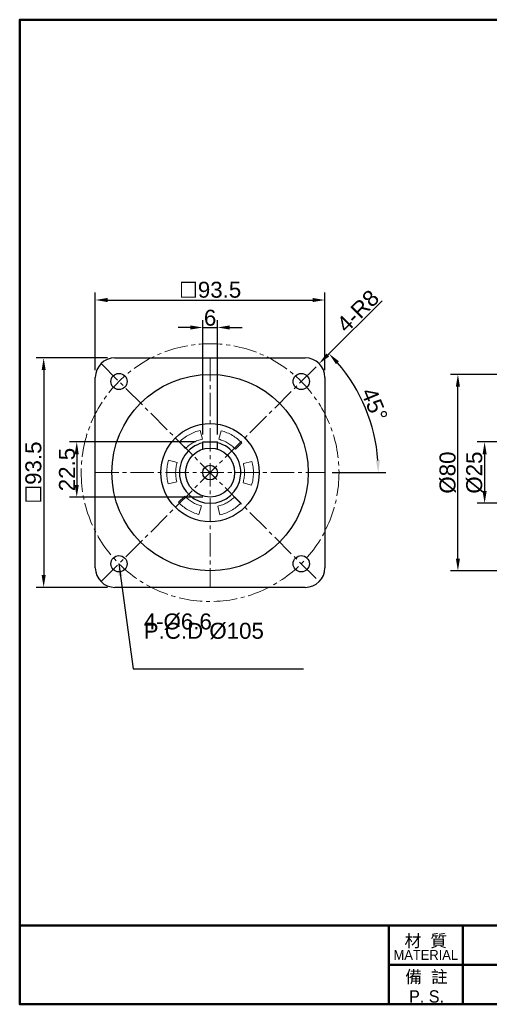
# Model space of a CAD drawing. Header units: millimetres. Extents: x 3106 to 3678, y 771 to 1172.
# Tile 1 of 5: x 3106 to 3297, y 771 to 1172. Entities that reach past the tile are written whole.
import ezdxf

# ---------------------------------------------------------------- set-up
doc = ezdxf.new("R2010")
doc.units = ezdxf.units.MM
doc.linetypes.add('CENTER2', pattern=[28.575, 19.05, -3.175, 3.175, -3.175])
for name, color, linetype, lineweight in [('中心線', 6, 'CENTER2', 5), ('圖框', 7, 'Continuous', 50), ('標註', 4, 'Continuous', 13)]:
    doc.layers.add(name, color=color, linetype=linetype, lineweight=lineweight)
doc.layers.add('產品', color=7, linetype='Continuous')
doc.styles.get("Standard").update_dxf_attribs({"font": 'arial.ttf'})
doc.styles.add('預設-ISO', font='arial.ttf')
doc.dimstyles.new('yuetai', dxfattribs={"dimtxt": 6.5, "dimasz": 5, "dimexe": 3, "dimexo": 3, "dimtad": 1, "dimdsep": 46, "dimtxsty": 'Standard', "dimcen": 0, "dimadec": 0, "dimazin": 0, "dimtfac": 1, "dimtmove": 0, "dimatfit": 3, "dimfxl": 1, "dimarcsym": 0})

# ---------------------------------------------------------------- blocks, each defined once
blk = doc.blocks.new('標題欄框 下標註')
at = {"layer": '圖框'}
for p, q in [((2.28, 73.91), (2.28, 89.91)), ((77.28, 89.91), (77.28, 73.91)), ((92.28, 89.91), (92.28, 73.91)), ((77.28, 81.91), (142.28, 81.91))]:
    blk.add_line(p, q, dxfattribs=at)
for points in [[(2.28, 89.91), (287.28, 89.91), (287.28, 273.91), (2.28, 273.91)], [(287.28, 89.91), (2.28, 89.91), (2.28, 73.91), (287.28, 73.91)]]:
    blk.add_lwpolyline(points, close=True, dxfattribs=at)
at = {"layer": '圖框', "color": 7, "attachment_point": 5, "style": '預設-ISO'}
for s, insert, char_height, width, line_spacing_factor in [('\\f新細明體|b0|i0;\\H2.5000;材  質\\P\\f新細明體|b0|i0;\\H2.0000;MATERIAL', (84.75, 85.5), 3.5, 14.9029, 0.74878), ('\\f新細明體|b0|i0;\\H2.5000;備  註\\PP. S.', (84.9, 77.49), 2.5, 15.0412, 0.958537)]:
    blk.add_mtext(s, dxfattribs=dict(at, insert=insert, char_height=char_height, width=width, line_spacing_factor=line_spacing_factor))
blk = doc.blocks.new('*D15')
at = {"layer": 'Defpoints', "color": 0, "transparency": 16777216}
for p in [(3347.92, 1000.12), (3295.44, 975.12), (3347.92, 975.12)]:
    blk.add_point(p, dxfattribs=at)
at = {"layer": '標註', "color": 0, "lineweight": -2, "transparency": 16777216}
for p, q in [((3344.92, 1000.12), (3292.44, 1000.12)), ((3295.44, 995.12), (3295.44, 980.12)), ((3344.92, 975.12), (3292.44, 975.12))]:
    blk.add_line(p, q, dxfattribs=at)
at = {"layer": '標註', "color": 0, "transparency": 16777216}
for points in [[(3294.61, 995.12), (3296.28, 995.12), (3295.44, 1000.12)], [(3294.61, 980.12), (3296.28, 980.12), (3295.44, 975.12)]]:
    blk.add_solid(points, dxfattribs=at)
at = {"layer": '標註', "color": 0, "transparency": 16777216, "insert": (3291.32, 987.62), "char_height": 6.5, "attachment_point": 5, "rotation": 90}
blk.add_mtext('Ø25', dxfattribs=at)
blk = doc.blocks.new('*D17')
at = {"layer": 'Defpoints', "color": 0, "transparency": 16777216}
for p in [(3284.56, 1027.62), (3348.92, 1027.62), (3348.92, 947.62)]:
    blk.add_point(p, dxfattribs=at)
at = {"layer": '標註', "color": 0, "lineweight": -2, "transparency": 16777216}
for p, q in [((3345.92, 1027.62), (3281.56, 1027.62)), ((3284.56, 952.62), (3284.56, 1022.62)), ((3345.92, 947.62), (3281.56, 947.62))]:
    blk.add_line(p, q, dxfattribs=at)
at = {"layer": '標註', "color": 0, "transparency": 16777216}
for points in [[(3283.73, 1022.62), (3285.4, 1022.62), (3284.56, 1027.62)], [(3283.73, 952.62), (3285.4, 952.62), (3284.56, 947.62)]]:
    blk.add_solid(points, dxfattribs=at)
at = {"layer": '標註', "color": 0, "transparency": 16777216, "insert": (3280.44, 987.62), "char_height": 6.5, "attachment_point": 5, "rotation": 90}
blk.add_mtext('Ø80', dxfattribs=at)
blk = doc.blocks.new('*D29')
at = {"layer": 'Defpoints', "color": 0, "transparency": 16777216}
for p in [(3186.64, 1046.74), (3180.64, 1000.12), (3186.64, 1000.12)]:
    blk.add_point(p, dxfattribs=at)
at = {"layer": '標註', "color": 0, "lineweight": -2, "transparency": 16777216}
for p, q in [((3180.64, 1003.12), (3180.64, 1049.74)), ((3186.64, 1003.12), (3186.64, 1049.74)), ((3175.64, 1046.74), (3170.64, 1046.74)), ((3180.64, 1046.74), (3186.64, 1046.74)), ((3191.64, 1046.74), (3196.64, 1046.74))]:
    blk.add_line(p, q, dxfattribs=at)
at = {"layer": '標註', "color": 0, "transparency": 16777216}
for points in [[(3175.64, 1047.57), (3175.64, 1045.9), (3180.64, 1046.74)], [(3191.64, 1047.57), (3191.64, 1045.9), (3186.64, 1046.74)]]:
    blk.add_solid(points, dxfattribs=at)
at = {"layer": '標註', "color": 0, "transparency": 16777216, "insert": (3183.64, 1050.68), "char_height": 6.5, "attachment_point": 5}
blk.add_mtext('6', dxfattribs=at)
blk = doc.blocks.new('*D33')
at = {"layer": 'Defpoints', "color": 0, "transparency": 16777216}
for p in [(3180.64, 1000.12), (3129.32, 977.62), (3183.64, 977.62)]:
    blk.add_point(p, dxfattribs=at)
at = {"layer": '標註', "color": 0, "lineweight": -2, "transparency": 16777216}
for p, q in [((3177.64, 1000.12), (3126.32, 1000.12)), ((3129.32, 995.12), (3129.32, 982.62)), ((3180.64, 977.62), (3126.32, 977.62))]:
    blk.add_line(p, q, dxfattribs=at)
at = {"layer": '標註', "color": 0, "transparency": 16777216}
for points in [[(3128.48, 995.12), (3130.15, 995.12), (3129.32, 1000.12)], [(3128.48, 982.62), (3130.15, 982.62), (3129.32, 977.62)]]:
    blk.add_solid(points, dxfattribs=at)
at = {"layer": '標註', "color": 0, "transparency": 16777216, "insert": (3125.37, 988.87), "char_height": 6.5, "attachment_point": 5, "rotation": 90}
blk.add_mtext('22.5', dxfattribs=at)
blk = doc.blocks.new('*D34')
at = {"layer": 'Defpoints', "color": 0, "transparency": 16777216}
for p in [(3228.04, 1032.02), (3249.82, 1005.35), (3136.89, 987.62), (3230.39, 987.62), (3139.23, 943.21)]:
    blk.add_point(p, dxfattribs=at)
at = {"layer": '標註', "color": 0, "lineweight": -2, "transparency": 16777216}
for p, q in [((3230.17, 1034.14), (3234.2, 1038.18)), ((3233.39, 987.62), (3255.15, 987.62))]:
    blk.add_line(p, q, dxfattribs=at)
blk.add_arc((3183.64, 987.62), 68.51, 4.1823, 40.8177, dxfattribs=at)
at = {"layer": '標註', "color": 0, "transparency": 16777216}
for points in [[(3234.88, 1031.83), (3236.1, 1032.97), (3232.08, 1036.06)], [(3252.8, 992.64), (3251.14, 992.58), (3252.15, 987.62)]]:
    blk.add_solid(points, dxfattribs=at)
at = {"layer": '標註', "color": 0, "transparency": 16777216, "insert": (3250.57, 1015.34), "char_height": 6.5, "attachment_point": 5, "rotation": 292.5}
blk.add_mtext('45°', dxfattribs=at)
blk = doc.blocks.new('*D35')
at = {"layer": 'Defpoints', "color": 0, "transparency": 16777216}
for p in [(3228.04, 1032.02), (3222.39, 1026.37)]:
    blk.add_point(p, dxfattribs=at)
at = {"layer": '標註', "color": 0, "lineweight": -2, "transparency": 16777216}
blk.add_line((3253.67, 1057.65), (3231.58, 1035.56), dxfattribs=at)
at = {"layer": '標註', "color": 0, "transparency": 16777216}
blk.add_solid([(3230.99, 1036.15), (3232.17, 1034.97), (3228.04, 1032.02)], dxfattribs=at)
at = {"layer": '標註', "color": 0, "transparency": 16777216, "insert": (3234.54, 1048.79), "char_height": 6.5, "attachment_point": 1, "rotation": 45}
blk.add_mtext('4-R8', dxfattribs=at)
blk = doc.blocks.new('*D36')
at = {"layer": 'Defpoints', "color": 0, "transparency": 16777216}
for p in [(3230.39, 1057.93), (3136.89, 1026.37), (3230.39, 1026.37)]:
    blk.add_point(p, dxfattribs=at)
at = {"layer": '標註', "color": 0, "lineweight": -2, "transparency": 16777216}
for p, q in [((3136.89, 1029.37), (3136.89, 1060.93)), ((3230.39, 1029.37), (3230.39, 1060.93)), ((3141.89, 1057.93), (3225.39, 1057.93))]:
    blk.add_line(p, q, dxfattribs=at)
at = {"layer": '標註', "color": 0, "transparency": 16777216}
for points in [[(3141.89, 1058.76), (3141.89, 1057.09), (3136.89, 1057.93)], [(3225.39, 1058.76), (3225.39, 1057.09), (3230.39, 1057.93)]]:
    blk.add_solid(points, dxfattribs=at)
at = {"layer": '標註', "color": 0, "transparency": 16777216, "insert": (3183.64, 1062.08), "char_height": 6.5, "attachment_point": 5}
blk.add_mtext('☐93.5', dxfattribs=at)
blk = doc.blocks.new('*D37')
at = {"layer": 'Defpoints', "color": 0, "transparency": 16777216}
for p in [(3144.89, 1034.37), (3115.85, 940.87), (3144.89, 940.87)]:
    blk.add_point(p, dxfattribs=at)
at = {"layer": '標註', "color": 0, "lineweight": -2, "transparency": 16777216}
for p, q in [((3141.89, 1034.37), (3112.85, 1034.37)), ((3115.85, 1029.37), (3115.85, 945.87)), ((3141.89, 940.87), (3112.85, 940.87))]:
    blk.add_line(p, q, dxfattribs=at)
at = {"layer": '標註', "color": 0, "transparency": 16777216}
for points in [[(3115.02, 1029.37), (3116.68, 1029.37), (3115.85, 1034.37)], [(3115.02, 945.87), (3116.68, 945.87), (3115.85, 940.87)]]:
    blk.add_solid(points, dxfattribs=at)
at = {"layer": '標註', "color": 0, "transparency": 16777216, "insert": (3111.69, 987.62), "char_height": 6.5, "attachment_point": 5, "rotation": 90}
blk.add_mtext('☐93.5', dxfattribs=at)

msp = doc.modelspace()

# ---------------------------------------------------------------- linework, layer by layer
at = {"layer": '中心線', "ltscale": 0.5}
for p, q in [((3139.23, 943.208), (3228.044, 1032.022)), ((3139.23, 1032.022), (3228.044, 943.208)), ((3183.637, 1034.365), (3183.637, 940.865)), ((3136.887, 987.615), (3230.387, 987.615))]:
    msp.add_line(p, q, dxfattribs=at)
msp.add_circle((3183.637, 987.615), 52.5, dxfattribs=at)
at = {"layer": '產品'}
for p, q in [((3144.887, 1034.365), (3222.387, 1034.365)), ((3136.887, 948.865), (3136.887, 1026.365)), ((3230.387, 1026.365), (3230.387, 948.865)), ((3180.637, 1000.115), (3186.637, 1000.115)), ((3180.637, 997.155), (3180.637, 1000.115)), ((3186.637, 997.155), (3186.637, 1000.115)), ((3222.387, 940.865), (3144.887, 940.865))]:
    msp.add_line(p, q, dxfattribs=at)
at = {"layer": '產品', "lineweight": 5}
for p, q in [((3179.631, 1004.819), (3180.513, 1001.304)), ((3187.195, 1001.198), (3188.189, 1004.683)), ((3173.653, 997.488), (3171.132, 1000.091)), ((3196.533, 999.687), (3193.93, 997.165)), ((3166.735, 992.747), (3170.22, 991.754)), ((3197.179, 991.325), (3200.694, 992.207)), ((3170.095, 983.905), (3166.58, 983.023)), ((3200.54, 982.483), (3197.054, 983.476)), ((3170.741, 975.543), (3173.345, 978.065)), ((3193.621, 977.743), (3196.143, 975.14)), ((3180.079, 974.032), (3179.086, 970.547)), ((3187.644, 970.411), (3186.762, 973.926))]:
    msp.add_line(p, q, dxfattribs=at)
at = {"layer": '產品'}
for centre, radius in [((3146.514, 1024.738), 3.3), ((3183.637, 987.615), 40), ((3220.76, 1024.738), 3.3), ((3183.637, 987.615), 20), ((3183.637, 987.615), 10), ((3183.637, 987.615), 3), ((3146.514, 950.492), 3.3), ((3220.76, 950.492), 3.3)]:
    msp.add_circle(centre, radius, dxfattribs=at)
for centre, radius, start, end in [((3144.887, 1026.365), 8, 90, 180), ((3222.387, 1026.365), 8, 0, 90), ((3183.637, 987.615), 12.5, 103.88607, 76.11393), ((3144.887, 948.865), 8, 180, 270), ((3222.387, 948.865), 8, 270, 360)]:
    msp.add_arc(centre, radius, start, end, dxfattribs=at)
at = {"layer": '產品', "lineweight": 5}
for points, knots in [([(3171.132, 1000.091), (3171.735, 1000.649), (3172.941, 1001.766), (3175.025, 1003.094), (3177.253, 1004.166), (3178.838, 1004.601), (3179.631, 1004.819)], [0, 0, 0, 0, 0.2499579, 0.4999992, 0.749958, 1, 1, 1, 1]), ([(3188.189, 1004.683), (3188.974, 1004.44), (3190.544, 1003.954), (3192.736, 1002.813), (3194.778, 1001.42), (3195.948, 1000.265), (3196.533, 999.687)], [0, 0, 0, 0, 0.2499579, 0.4999992, 0.7499579, 1, 1, 1, 1]), ([(3180.513, 1001.304), (3179.872, 1001.131), (3178.591, 1000.784), (3176.792, 999.92), (3175.109, 998.847), (3174.139, 997.941), (3173.653, 997.488)], [0, 0, 0, 0, 0.2499479, 0.4999989, 0.7499479, 1, 1, 1, 1]), ([(3193.93, 997.165), (3193.459, 997.633), (3192.518, 998.57), (3190.871, 999.696), (3189.1, 1000.617), (3187.83, 1001.004), (3187.195, 1001.198)], [0, 0, 0, 0, 0.2499479, 0.4999989, 0.749948, 1, 1, 1, 1]), ([(3166.58, 983.023), (3166.398, 983.824), (3166.034, 985.427), (3165.926, 987.896), (3166.112, 990.361), (3166.527, 991.952), (3166.735, 992.747)], [0, 0, 0, 0, 0.2499579, 0.4999991, 0.7499579, 1, 1, 1, 1]), ([(3170.22, 991.754), (3170.05, 991.112), (3169.71, 989.829), (3169.558, 987.839), (3169.646, 985.845), (3169.946, 984.552), (3170.095, 983.905)], [0, 0, 0, 0, 0.2499479, 0.4999989, 0.7499479, 1, 1, 1, 1]), ([(3197.054, 983.476), (3197.224, 984.118), (3197.565, 985.401), (3197.716, 987.391), (3197.628, 989.385), (3197.329, 990.678), (3197.179, 991.325)], [0, 0, 0, 0, 0.2499479, 0.4999989, 0.7499479, 1, 1, 1, 1]), ([(3200.694, 992.207), (3200.876, 991.406), (3201.241, 989.803), (3201.348, 987.334), (3201.163, 984.869), (3200.747, 983.278), (3200.54, 982.483)], [0, 0, 0, 0, 0.2499579, 0.4999991, 0.7499579, 1, 1, 1, 1]), ([(3179.086, 970.547), (3178.301, 970.79), (3176.73, 971.276), (3174.538, 972.418), (3172.496, 973.811), (3171.326, 974.966), (3170.741, 975.543)], [0, 0, 0, 0, 0.2499579, 0.4999992, 0.7499579, 1, 1, 1, 1]), ([(3173.345, 978.065), (3173.815, 977.597), (3174.756, 976.661), (3176.404, 975.534), (3178.175, 974.614), (3179.444, 974.226), (3180.079, 974.032)], [0, 0, 0, 0, 0.2499479, 0.4999989, 0.749948, 1, 1, 1, 1]), ([(3186.762, 973.926), (3187.402, 974.1), (3188.683, 974.447), (3190.483, 975.31), (3192.166, 976.384), (3193.136, 977.29), (3193.621, 977.743)], [0, 0, 0, 0, 0.2499479, 0.4999989, 0.7499479, 1, 1, 1, 1]), ([(3196.143, 975.14), (3195.54, 974.581), (3194.334, 973.464), (3192.249, 972.136), (3190.022, 971.065), (3188.437, 970.629), (3187.644, 970.411)], [0, 0, 0, 0, 0.2499579, 0.4999992, 0.749958, 1, 1, 1, 1])]:
    msp.add_open_spline(points, degree=3, knots=knots, dxfattribs=at)

# ---------------------------------------------------------------- block references
at = {"layer": '圖框', "xscale": 2.005595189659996, "yscale": 2.005595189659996, "zscale": 2.005595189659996}
msp.add_blockref('標題欄框 下標註', (3101.507, 622.778), dxfattribs=at)

# ---------------------------------------------------------------- texts
at = {"layer": '標註', "insert": (3156.588, 930.236), "char_height": 6.5, "width": 67.63008, "attachment_point": 1, "line_spacing_factor": 0.351155}
msp.add_mtext('4-Ø6.6\\PP.C.D Ø105', dxfattribs=at)

# ---------------------------------------------------------------- dimensions: what is measured, and where the dimension line sits
at = {"layer": '標註'}
dim = msp.add_linear_dim(base=(3230.387, 1057.928), p1=(3136.887, 1026.365), p2=(3230.387, 1026.365), text='☐<>', dimstyle='yuetai', dxfattribs=at)
dim.commit()
dim.dimension.update_dxf_attribs({"geometry": '*D36', "text_midpoint": (3183.637, 1062.082)})
dim = msp.add_radius_dim(center=(3222.387, 1026.365), mpoint=(3228.044, 1032.022), text='4-<>', dimstyle='yuetai', override={"dimtxsty": 'Standard'}, dxfattribs=at)
dim.commit()
dim.dimension.update_dxf_attribs({"geometry": '*D35', "text_midpoint": (3246.453, 1050.431), "dimtype": 164})
dim = msp.add_linear_dim(base=(3186.637, 1046.738), p1=(3180.637, 1000.115), p2=(3186.637, 1000.115), dimstyle='yuetai', dxfattribs=at)
dim.commit()
dim.dimension.update_dxf_attribs({"geometry": '*D29', "text_midpoint": (3183.637, 1050.681)})
dim = msp.add_angular_dim_2l(base=(3249.816, 1005.348), line1=((3139.23, 943.208), (3228.044, 1032.022)), line2=((3136.887, 987.615), (3230.387, 987.615)), dimstyle='yuetai', override={"dimscale": 0}, dxfattribs=at)
dim.commit()
dim.dimension.update_dxf_attribs({"geometry": '*D34', "text_midpoint": (3250.566, 1015.338)})
for base, p1, p2, text, picture, middle in [((3115.849, 940.865), (3144.887, 1034.365), (3144.887, 940.865), '☐<>', '*D37', (3111.694, 987.615)), ((3284.563, 1027.615), (3348.919, 947.615), (3348.919, 1027.615), 'Ø<>', '*D17', (3280.437, 987.615)), ((3295.442, 975.115), (3347.919, 1000.115), (3347.919, 975.115), 'Ø<>', '*D15', (3291.316, 987.615))]:
    dim = msp.add_linear_dim(base=base, p1=p1, p2=p2, angle=90, text=text, dimstyle='yuetai', dxfattribs=at)
    dim.commit()
    dim.dimension.update_dxf_attribs({"geometry": picture, "text_midpoint": middle})
dim = msp.add_linear_dim(base=(3129.317, 977.615), p1=(3180.637, 1000.115), p2=(3183.637, 977.615), angle=90, dimstyle='yuetai', dxfattribs=at)
dim.commit()
dim.dimension.update_dxf_attribs({"geometry": '*D33', "text_midpoint": (3125.373, 988.865)})

# ---------------------------------------------------------------- leaders
at = {"layer": '標註', "annotation_type": 0, "has_hookline": 1, "hookline_direction": 0}
msp.add_leader([(3146.514, 950.492), (3152.303, 907.699), (3220.04, 907.699)], dimstyle='yuetai', dxfattribs=at)

doc.saveas('drawing.dxf')
